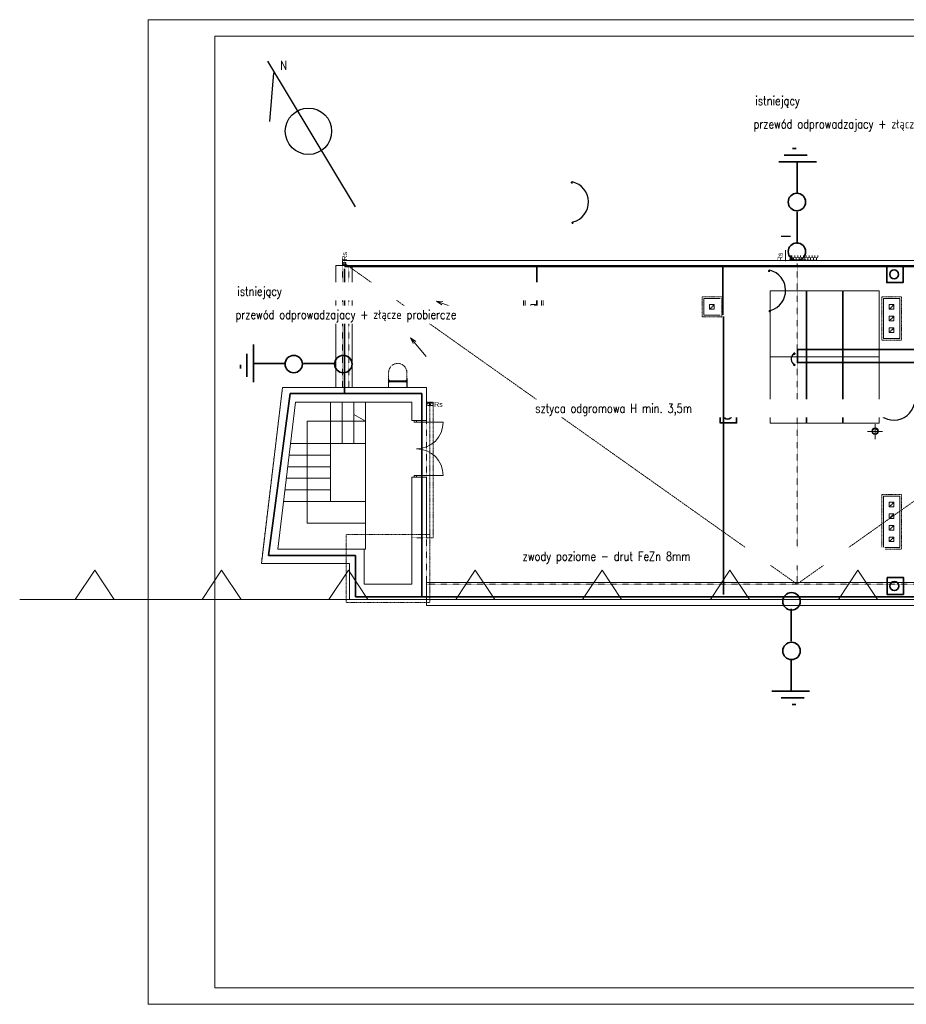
# Model space of a CAD drawing. Header units: centimetres. Extents: x 42630 to 130002, y 15 to 29179.
# Tile 128 of 165: x 77814 to 80488, y 2843 to 5813. Entities that reach past the tile are written whole.
import ezdxf

# ---------------------------------------------------------------- set-up
doc = ezdxf.new("R2010")
doc.units = ezdxf.units.CM
doc.header["$LTSCALE"] = 0.01
for name, pattern in [('Krawędzie ukryte', [391.222223, 282.222223, -109]), ('PRZERYWANA', [0.282222, 0.141111, -0.141111]), ('Przerywana 2', [135, 75, -60]), ('PRZERYWANA_2', [70, 40, -30])]:
    doc.linetypes.add(name, pattern=pattern)
doc.layers.get('0').update_dxf_attribs({"color": 253})
for name, color, linetype, lineweight in [('0 RAMKI I TABELKI_Nr_Pióra__1', 253, 'Continuous', 13), ('1ESTAWIENIE STOLARKI_Pen_No__1_Nr_Pióra__7_Nr_Pióra__1', 7, 'Continuous', 13), ('1SUFIT PODWIESZONY_Nr_Pióra__1', 7, 'Continuous', 13), ('2D - Ogólne_Nr_Pióra__1', 7, 'Continuous', 13), ('E0odgrom', 6, 'Continuous', 35), ('IS went opis', 7, 'Continuous', 20), ('panale', 210, 'Continuous', 35), ('Pprzeowdy', 5, 'Continuous', 35), ('uziem', 82, 'Continuous', 30), ('Wyłaz_Nr_Pióra__1', 7, 'Continuous', 13)]:
    doc.layers.add(name, color=color, linetype=linetype, lineweight=lineweight)
for name, color, linetype, lineweight, true_color in [('2D - Ogólne_Nr_Pióra__108', 7, 'Continuous', 13, 0xfd8379), ('2D - Ogólne_Nr_Pióra__2', 7, 'Continuous', 15, 0x7f7f7f), ('2D - Ogólne_Nr_Pióra__68', 7, 'Continuous', 35, 0xfd4435), ('Opisy - Etykiety_Nr_Pióra__88', 7, 'Continuous', 20, 0xfd4435)]:
    doc.layers.add(name, color=color, linetype=linetype, lineweight=lineweight, true_color=true_color)
doc.styles.add('GENERATED_STYLE_2', font='arial.ttf')
doc.styles.add('p', font='simplex.shx', dxfattribs={"width": 0.8, "height": 100})

msp = doc.modelspace()

# ---------------------------------------------------------------- hatches: boundary and pattern name
at = {"layer": 'uziem'}
for points in [[(79481.184, 5322.102, 1), (79478.162, 5322.102, 1)], [(79482.953, 5200.664, 1), (79479.931, 5200.664, 1)], [(80076.148, 5055.528, 1), (80073.126, 5055.528, 1)], [(80077.916, 4934.089, 1), (80074.895, 4934.089, 1)], [(80152.027, 4805.815, 1), (80149.005, 4805.815, 1)], [(80152.027, 4771.72, 1), (80149.005, 4771.72, 1)], [(80390.368, 4653.059, 1), (80387.346, 4653.059, 1)]]:
    msp.add_hatch(color=256, dxfattribs=at).paths.add_polyline_path(points)

# ---------------------------------------------------------------- linework, layer by layer
for p, q in [((78561.407, 5688.165), (78825.351, 5248.259)), ((78579.003, 5652.973), (78567.272, 5506.337))]:
    msp.add_line(p, q)
msp.add_circle((78684.86, 5476.638), 69.985)
at = {"layer": '0 RAMKI I TABELKI_Nr_Pióra__1', "linetype": 'Continuous'}
for p, q in [((78201.274, 2843.233), (78201.274, 5813.233)), ((78201.274, 5813.233), (84680.207, 5813.233)), ((78966.448, 5813.233), (85445.382, 5813.233)), ((78402.818, 2893.233), (78402.818, 5763.233)), ((78402.818, 5763.233), (84630.207, 5763.233)), ((79167.992, 5763.233), (85395.382, 5763.233)), ((84630.207, 2893.233), (78402.818, 2893.233)), ((85395.382, 2893.233), (79167.992, 2893.233)), ((84680.207, 2843.233), (78201.274, 2843.233)), ((85445.382, 2843.233), (78966.448, 2843.233))]:
    msp.add_line(p, q, dxfattribs=at)
at = {"layer": '1SUFIT PODWIESZONY_Nr_Pióra__1', "color": 252, "linetype": 'Continuous'}
for p, q in [((80077.974, 4995.78), (80185.974, 4995.78)), ((80077.974, 4795.78), (80077.974, 4995.78)), ((80185.974, 4995.78), (80185.974, 4795.78)), ((80187.974, 4995.78), (80295.974, 4995.78)), ((80187.974, 4795.78), (80187.974, 4995.78)), ((80295.974, 4995.78), (80295.974, 4795.78)), ((80297.974, 4995.78), (80405.974, 4995.78)), ((80297.974, 4795.78), (80297.974, 4995.78)), ((80405.974, 4995.78), (80405.974, 4795.78)), ((80185.974, 4795.78), (80077.974, 4795.78)), ((80077.974, 4795.78), (80185.974, 4795.78)), ((80077.974, 4595.78), (80077.974, 4795.78)), ((80185.974, 4795.78), (80185.974, 4595.78)), ((80187.974, 4595.78), (80187.974, 4795.78)), ((80187.974, 4795.78), (80295.974, 4795.78)), ((80295.974, 4795.78), (80295.974, 4595.78)), ((80295.974, 4795.78), (80403.974, 4795.78)), ((80297.974, 4595.78), (80297.974, 4795.78)), ((80405.974, 4795.78), (80405.974, 4595.78)), ((80185.974, 4595.78), (80077.974, 4595.78)), ((80295.974, 4595.78), (80187.974, 4595.78)), ((80405.974, 4595.78), (80297.974, 4595.78))]:
    msp.add_line(p, q, dxfattribs=at)
at = {"layer": '2D - Ogólne_Nr_Pióra__1', "color": 252, "linetype": 'Continuous'}
for p, q in [((80123.764, 5117.608), (80123.764, 5085.108)), ((83106.085, 5086.78), (78787.085, 5086.78)), ((78787.085, 5086.78), (78787.085, 5071.78)), ((80185.764, 5088.608), (80135.764, 5088.608)), ((78767.085, 5071.78), (78767.085, 4703.78)), ((78767.085, 5071.78), (78817.085, 5071.78)), ((83121.085, 5071.78), (78787.085, 5071.78)), ((78787.085, 5071.78), (83111.085, 5071.78)), ((78817.085, 5071.78), (78817.085, 4703.78)), ((79139.939, 4939.072), (79071.057, 4964.583)), ((79071.057, 4964.583), (79090.292, 4962.791)), ((79071.057, 4964.583), (79086.819, 4953.414)), ((79338.085, 4971.78), (79388.085, 4971.78)), ((79338.085, 4921.78), (79338.085, 4971.78)), ((79388.085, 4971.78), (79388.085, 4921.78)), ((79877.085, 4971.78), (79927.085, 4971.78)), ((79877.085, 4921.78), (79877.085, 4971.78)), ((80419.085, 4971.78), (80469.085, 4971.78)), ((80419.085, 4851.78), (80419.085, 4971.78)), ((80469.085, 4971.78), (80469.085, 4851.78)), ((79356.085, 4953.78), (79370.085, 4953.78)), ((79356.085, 4939.78), (79356.085, 4953.78)), ((79370.085, 4939.78), (79356.085, 4939.78)), ((79370.085, 4953.78), (79370.085, 4939.78)), ((79895.085, 4953.78), (79909.085, 4953.78)), ((79895.085, 4939.78), (79895.085, 4953.78)), ((79909.085, 4939.78), (79895.085, 4939.78)), ((79909.085, 4953.78), (79909.085, 4939.78)), ((80437.085, 4953.78), (80451.085, 4953.78)), ((80437.085, 4939.78), (80437.085, 4953.78)), ((80451.085, 4939.78), (80437.085, 4939.78)), ((80451.085, 4953.78), (80451.085, 4939.78)), ((79388.085, 4921.78), (79338.085, 4921.78)), ((79927.085, 4921.78), (79877.085, 4921.78)), ((80437.085, 4918.78), (80451.085, 4918.78)), ((80437.085, 4904.78), (80437.085, 4918.78)), ((80451.085, 4904.78), (80437.085, 4904.78)), ((80451.085, 4918.78), (80451.085, 4904.78)), ((80437.085, 4883.78), (80451.085, 4883.78)), ((80437.085, 4869.78), (80437.085, 4883.78)), ((80451.085, 4883.78), (80451.085, 4869.78)), ((79039.571, 4797.436), (78992.673, 4853.97)), ((78992.673, 4853.97), (79008.435, 4842.801)), ((78992.673, 4853.97), (79000.738, 4836.416)), ((80469.085, 4851.78), (80419.085, 4851.78)), ((80451.085, 4869.78), (80437.085, 4869.78)), ((78606.602, 4703.78), (78542.799, 4172.616)), ((78606.602, 4703.78), (78542.799, 4172.616)), ((78787.085, 4703.78), (78606.602, 4703.78)), ((79041.085, 4703.78), (78606.602, 4703.78)), ((78787.085, 4703.78), (79041.085, 4703.78)), ((79041.085, 4603.758), (79041.085, 4703.78)), ((78592.301, 4215.78), (78645.633, 4659.78)), ((78645.633, 4659.78), (78997.085, 4659.78)), ((78856.633, 4659.78), (78856.633, 4215.78)), ((78997.085, 4659.78), (78997.085, 4603.758)), ((79927.085, 4645.242), (79927.085, 4595.242)), ((78997.085, 4603.758), (79041.085, 4603.758)), ((79011.085, 4603.758), (79004.085, 4603.758)), ((79004.085, 4603.758), (79004.085, 4598.758)), ((79011.085, 4598.758), (79011.085, 4603.758)), ((79004.085, 4598.758), (79011.085, 4598.758)), ((79091.085, 4598.758), (79011.085, 4598.758)), ((80394.085, 4547.934), (80394.085, 4593.503)), ((80371.3, 4570.718), (80416.87, 4570.718)), ((79041.085, 4433.758), (78997.085, 4433.758)), ((78997.085, 4433.758), (78997.085, 4110.78)), ((79004.085, 4433.758), (79004.085, 4438.758)), ((79004.085, 4438.758), (79011.085, 4438.758)), ((79011.085, 4433.758), (79004.085, 4433.758)), ((79091.085, 4438.758), (79011.085, 4438.758)), ((79011.085, 4438.758), (79011.085, 4433.758)), ((79041.085, 4250.78), (79041.085, 4433.758)), ((80419.085, 4375.78), (80469.085, 4375.78)), ((80419.085, 4220.78), (80419.085, 4375.78)), ((80469.085, 4375.78), (80469.085, 4220.78)), ((80437.085, 4357.78), (80451.085, 4357.78)), ((80437.085, 4343.78), (80437.085, 4357.78)), ((80451.085, 4343.78), (80437.085, 4343.78)), ((80451.085, 4357.78), (80451.085, 4343.78)), ((80437.085, 4322.78), (80451.085, 4322.78)), ((80437.085, 4308.78), (80437.085, 4322.78)), ((80451.085, 4308.78), (80437.085, 4308.78)), ((80451.085, 4322.78), (80451.085, 4308.78)), ((80437.085, 4287.78), (80451.085, 4287.78)), ((80437.085, 4273.78), (80437.085, 4287.78)), ((80451.085, 4287.78), (80451.085, 4273.78)), ((80451.085, 4273.78), (80437.085, 4273.78)), ((80437.085, 4252.78), (80451.085, 4252.78)), ((80437.085, 4238.78), (80437.085, 4252.78)), ((80451.085, 4252.78), (80451.085, 4238.78)), ((80469.085, 4220.78), (80419.085, 4220.78)), ((80451.085, 4238.78), (80437.085, 4238.78)), ((78798.943, 4215.78), (78592.301, 4215.78)), ((78852.943, 4215.78), (78798.943, 4215.78)), ((78852.943, 4215.78), (78856.633, 4215.78)), ((78852.943, 4110.78), (78852.943, 4215.78)), ((78542.799, 4172.616), (78808.943, 4172.616)), ((78542.799, 4172.616), (78798.943, 4172.616)), ((78808.943, 4064.78), (78808.943, 4172.616)), ((78808.943, 4064.78), (78808.943, 4172.616)), ((78040.074, 4153.183), (77981.146, 4064.28)), ((78099.002, 4064.28), (78040.074, 4153.183)), ((78422.719, 4153.183), (78363.791, 4064.28)), ((78481.647, 4064.28), (78422.719, 4153.183)), ((78805.364, 4153.183), (78746.436, 4064.28)), ((78864.293, 4064.28), (78805.364, 4153.183)), ((79188.01, 4153.183), (79129.081, 4064.28)), ((79246.938, 4064.28), (79188.01, 4153.183)), ((79570.655, 4153.183), (79511.726, 4064.28)), ((79629.583, 4064.28), (79570.655, 4153.183)), ((79956.439, 4153.183), (79897.511, 4064.28)), ((80015.367, 4064.28), (79956.439, 4153.183)), ((80342.223, 4153.183), (80283.295, 4064.28)), ((80401.151, 4064.28), (80342.223, 4153.183)), ((78997.085, 4110.78), (78852.943, 4110.78)), ((79041.085, 4115.78), (79041.085, 4045.78)), ((83118.085, 4115.78), (79041.085, 4115.78)), ((84708.085, 4064.28), (77813.802, 4064.28)), ((77981.146, 4064.28), (78099.002, 4064.28)), ((78363.791, 4064.28), (78481.647, 4064.28)), ((78746.436, 4064.28), (78864.293, 4064.28)), ((78808.943, 4064.78), (79041.085, 4064.78)), ((79041.085, 4045.78), (84708.085, 4045.78)), ((79129.081, 4064.28), (79246.938, 4064.28)), ((79511.726, 4064.28), (79629.583, 4064.28)), ((79897.511, 4064.28), (80015.367, 4064.28)), ((80283.295, 4064.28), (80401.151, 4064.28))]:
    msp.add_line(p, q, dxfattribs=at)
at = {"layer": '2D - Ogólne_Nr_Pióra__1', "color": 252, "linetype": 'PRZERYWANA'}
for p, q in [((78787.085, 5071.78), (78787.085, 4703.78)), ((80158.676, 4110.78), (78794.079, 5077.78)), ((78807.085, 5071.78), (78807.085, 4703.78)), ((80158.676, 5077.78), (80158.676, 4110.78)), ((80158.676, 4110.78), (81523.273, 5077.78)), ((78606.602, 4703.78), (78542.799, 4172.616)), ((78787.085, 4703.78), (78606.602, 4703.78)), ((78787.085, 4703.78), (79041.085, 4703.78)), ((79041.085, 4703.78), (79041.085, 4064.78)), ((78997.085, 4250.78), (79041.085, 4250.78)), ((78542.799, 4172.616), (78808.943, 4172.616)), ((79041.085, 4110.78), (84657.085, 4110.78)), ((78808.943, 4064.78), (79041.085, 4064.78)), ((79041.085, 4064.78), (84696.085, 4064.78))]:
    msp.add_line(p, q, dxfattribs=at)
at = {"layer": '2D - Ogólne_Nr_Pióra__1', "color": 252, "linetype": 'Przerywana 2'}
for p, q in [((79333.085, 4976.78), (79393.085, 4976.78)), ((79333.085, 4916.78), (79333.085, 4976.78)), ((79393.085, 4976.78), (79393.085, 4916.78)), ((79872.085, 4976.78), (79932.085, 4976.78)), ((79872.085, 4916.78), (79872.085, 4976.78)), ((79932.085, 4974.644), (79932.085, 4914.644)), ((80414.085, 4976.78), (80474.085, 4976.78)), ((80414.085, 4846.78), (80414.085, 4976.78)), ((80474.085, 4976.78), (80474.085, 4846.78)), ((79393.085, 4916.78), (79333.085, 4916.78)), ((79932.085, 4916.78), (79872.085, 4916.78)), ((80474.085, 4846.78), (80414.085, 4846.78)), ((78926.622, 4748.821), (78926.622, 4722.684)), ((78981.694, 4748.821), (78981.694, 4719.784)), ((79041.085, 4659.78), (79061.085, 4659.78)), ((79057.085, 4657.027), (79046.183, 4657.027)), ((79057.085, 4649.027), (79046.183, 4649.027)), ((79051.085, 4659.78), (79051.085, 4250.78)), ((79061.085, 4659.78), (79061.085, 4250.78)), ((80414.085, 4380.78), (80474.085, 4380.78)), ((80414.085, 4215.78), (80414.085, 4380.78)), ((80474.085, 4380.78), (80474.085, 4215.78)), ((79051.085, 4260.78), (78798.943, 4260.78)), ((78798.943, 4260.78), (78798.943, 4054.78)), ((79061.085, 4250.78), (79041.085, 4250.78)), ((79051.085, 4054.78), (79051.085, 4260.78)), ((80474.085, 4215.78), (80414.085, 4215.78)), ((78798.943, 4054.78), (79051.085, 4054.78))]:
    msp.add_line(p, q, dxfattribs=at)
at = {"layer": '2D - Ogólne_Nr_Pióra__1', "color": 252, "linetype": 'Krawędzie ukryte'}
for p, q in [((79356.085, 4939.78), (79370.085, 4953.78)), ((79895.085, 4939.78), (79909.085, 4953.78)), ((80437.085, 4939.78), (80451.085, 4953.78)), ((80437.085, 4904.78), (80451.085, 4918.78)), ((80437.085, 4869.78), (80451.085, 4883.78)), ((80437.085, 4343.78), (80451.085, 4357.78)), ((80437.085, 4308.78), (80451.085, 4322.78)), ((80437.085, 4273.78), (80451.085, 4287.78)), ((80437.085, 4238.78), (80451.085, 4252.78))]:
    msp.add_line(p, q, dxfattribs=at)
at = {"layer": '2D - Ogólne_Nr_Pióra__1', "color": 252, "linetype": 'Przerywana 2'}
msp.add_circle((78794.079, 5077.78), 4, dxfattribs=at)
at = {"layer": '2D - Ogólne_Nr_Pióra__1', "color": 252, "linetype": 'Continuous'}
for centre, radius in [((79046.183, 4653.027), 4), ((80394.085, 4571.78), 10), ((80394.085, 4571.78), 7.503)]:
    msp.add_circle(centre, radius, dxfattribs=at)
at = {"layer": '2D - Ogólne_Nr_Pióra__1', "color": 252, "linetype": 'PRZERYWANA_2'}
msp.add_circle((79057.085, 4653.027), 4, dxfattribs=at)
at = {"layer": '2D - Ogólne_Nr_Pióra__1', "color": 252, "linetype": 'Przerywana 2'}
msp.add_arc((78954.158, 4748.821), 27.536, 0, 180, dxfattribs=at)
at = {"layer": '2D - Ogólne_Nr_Pióra__1', "color": 252, "linetype": 'Continuous'}
for centre, start, end in [((79011.085, 4598.758), 270, 0), ((79011.085, 4438.758), 0, 90)]:
    msp.add_arc(centre, 80, start, end, dxfattribs=at)
at = {"layer": '2D - Ogólne_Nr_Pióra__108', "color": 252, "linetype": 'Continuous'}
for p, q in [((80138.995, 5094.681), (80138.764, 5094.814)), ((80138.995, 5089.681), (80138.764, 5089.547)), ((80143.325, 5097.181), (80138.995, 5094.681)), ((80138.995, 5089.681), (80138.995, 5094.681)), ((80140.852, 5088.608), (80138.995, 5089.681)), ((80143.325, 5097.181), (80143.325, 5102.108)), ((80147.655, 5094.681), (80143.325, 5097.181)), ((80147.655, 5089.681), (80145.797, 5088.608)), ((80151.985, 5097.181), (80147.655, 5094.681)), ((80147.655, 5089.681), (80147.655, 5094.681)), ((80149.513, 5088.608), (80147.655, 5089.681)), ((80151.985, 5097.181), (80151.985, 5102.108)), ((80156.315, 5094.681), (80151.985, 5097.181)), ((80156.315, 5089.681), (80154.457, 5088.608)), ((80160.645, 5097.181), (80156.315, 5094.681)), ((80156.315, 5089.681), (80156.315, 5094.681)), ((80158.173, 5088.608), (80156.315, 5089.681)), ((80160.645, 5097.181), (80160.645, 5102.108)), ((80164.975, 5094.681), (80160.645, 5097.181)), ((80164.975, 5089.681), (80163.118, 5088.608)), ((80169.305, 5097.181), (80164.975, 5094.681)), ((80164.975, 5089.681), (80164.975, 5094.681)), ((80166.833, 5088.608), (80164.975, 5089.681)), ((80169.305, 5097.181), (80169.305, 5102.108)), ((80173.636, 5094.681), (80169.305, 5097.181)), ((80173.636, 5089.681), (80171.778, 5088.608)), ((80177.966, 5097.181), (80173.636, 5094.681)), ((80173.636, 5089.681), (80173.636, 5094.681)), ((80175.493, 5088.608), (80173.636, 5089.681)), ((80177.966, 5097.181), (80177.966, 5102.108)), ((80182.296, 5094.681), (80177.966, 5097.181)), ((80182.296, 5089.681), (80180.438, 5088.608)), ((80186.626, 5097.181), (80182.296, 5094.681)), ((80182.296, 5089.681), (80182.296, 5094.681)), ((80184.154, 5088.608), (80182.296, 5089.681)), ((80186.626, 5097.181), (80186.626, 5102.108)), ((80190.956, 5094.681), (80186.626, 5097.181)), ((80190.956, 5089.681), (80189.098, 5088.608)), ((80195.286, 5097.181), (80190.956, 5094.681)), ((80190.956, 5089.681), (80190.956, 5094.681)), ((80192.814, 5088.608), (80190.956, 5089.681)), ((80195.286, 5097.181), (80195.286, 5102.108)), ((80199.616, 5094.681), (80195.286, 5097.181)), ((80199.616, 5089.681), (80197.759, 5088.608)), ((80203.946, 5097.181), (80199.616, 5094.681)), ((80199.616, 5089.681), (80199.616, 5094.681)), ((80201.474, 5088.608), (80199.616, 5089.681)), ((80203.946, 5097.181), (80203.946, 5102.108)), ((80208.277, 5094.681), (80203.946, 5097.181)), ((80208.277, 5089.681), (80206.419, 5088.608)), ((80212.607, 5097.181), (80208.277, 5094.681)), ((80208.277, 5089.681), (80208.277, 5094.681)), ((80210.134, 5088.608), (80208.277, 5089.681)), ((80212.607, 5097.181), (80212.607, 5102.108)), ((80216.937, 5094.681), (80212.607, 5097.181)), ((80216.937, 5089.681), (80215.079, 5088.608)), ((80221.267, 5097.181), (80216.937, 5094.681)), ((80216.937, 5089.681), (80216.937, 5094.681)), ((80218.795, 5088.608), (80216.937, 5089.681)), ((80221.267, 5097.181), (80221.267, 5102.108))]:
    msp.add_line(p, q, dxfattribs=at)
at = {"layer": '2D - Ogólne_Nr_Pióra__2', "color": 252, "linetype": 'Continuous'}
for p, q in [((78751.633, 4360.075), (78751.633, 4659.78)), ((78786.633, 4534.903), (78786.633, 4659.78)), ((78821.633, 4534.903), (78821.633, 4659.78)), ((78856.633, 4534.903), (78856.633, 4659.78)), ((78856.633, 4602.628), (78821.633, 4622.835)), ((78680.633, 4534.903), (78680.633, 4602.628)), ((78680.633, 4602.628), (78856.633, 4602.628)), ((78630.633, 4534.903), (78751.633, 4534.903)), ((78680.633, 4294.148), (78680.633, 4534.903)), ((78751.633, 4534.903), (78856.633, 4534.903)), ((78626.429, 4499.903), (78751.633, 4499.903)), ((78622.225, 4464.903), (78751.633, 4464.903)), ((78618.021, 4429.903), (78751.633, 4429.903)), ((78613.816, 4394.903), (78751.633, 4394.903)), ((78609.633, 4360.075), (78751.633, 4360.075)), ((78751.763, 4359.903), (78856.633, 4359.903)), ((78856.633, 4294.148), (78680.633, 4294.148))]:
    msp.add_line(p, q, dxfattribs=at)
at = {"layer": '2D - Ogólne_Nr_Pióra__68', "color": 252, "linetype": 'Continuous'}
msp.add_line((80138.764, 5102.108), (80138.764, 5088.608), dxfattribs=at)
at = {"layer": 'E0odgrom'}
for p, q in [((80144.721, 5424.384), (80156.229, 5424.384)), ((80159.518, 5384.925), (80103.618, 5384.925)), ((80103.618, 5384.925), (80217.062, 5384.925)), ((80120.059, 5404.654), (80189.112, 5404.654)), ((80159.518, 5287.922), (80159.518, 5384.925)), ((80159.518, 5136.664), (80159.518, 5233.666)), ((78793.191, 5069.135), (83108.127, 5069.135)), ((78793.191, 4687.405), (78793.191, 5061.452)), ((79374.163, 4923.185), (79374.163, 5072.892)), ((79934.356, 4923.185), (79934.356, 5072.892)), ((78518.879, 4719.778), (78518.879, 4833.222)), ((78499.15, 4736.219), (78499.15, 4805.272)), ((78479.42, 4760.881), (78479.42, 4772.39)), ((78615.882, 4775.678), (78518.879, 4775.678)), ((78518.879, 4775.678), (78518.879, 4719.778)), ((78767.14, 4775.678), (78670.138, 4775.678)), ((78564.767, 4197.148), (78629.742, 4685.341)), ((78629.742, 4685.341), (79026.619, 4685.341)), ((79026.619, 4685.341), (79026.619, 4072.641)), ((78826.425, 4197.148), (78564.767, 4197.148)), ((78826.425, 4072.641), (78826.425, 4197.148)), ((83137.63, 4072.641), (78826.425, 4072.641)), ((80140.676, 4035.763), (80140.676, 3938.76)), ((80140.676, 3884.504), (80140.676, 3787.501)), ((80196.576, 3787.501), (80083.133, 3787.501)), ((80140.676, 3787.501), (80196.576, 3787.501)), ((80180.135, 3767.772), (80111.082, 3767.772)), ((80155.474, 3748.043), (80143.965, 3748.043))]:
    msp.add_line(p, q, dxfattribs=at)
for points in [[(80429.484, 5071.013), (80478.808, 5071.013), (80478.808, 5020.045), (80429.484, 5020.045)], [(79927.242, 4647.89), (79976.565, 4647.89), (79976.565, 4596.922), (79927.242, 4596.922)], [(80430.187, 4130.679), (80479.51, 4130.679), (80479.51, 4079.711), (80430.187, 4079.711)]]:
    msp.add_lwpolyline(points, close=True, dxfattribs=at)
for centre, radius in [((80158.202, 5263.26), 26.306), ((80158.202, 5113.646), 26.306), ((80451.474, 5045.118), 13.358), ((78640.544, 4774.363), 26.306), ((78790.158, 4774.363), 26.306), ((79949.232, 4621.995), 13.358), ((80452.177, 4104.784), 13.358), ((80141.992, 4058.78), 26.306), ((80141.992, 3909.166), 26.306)]:
    msp.add_circle(centre, radius, dxfattribs=at)
at = {"layer": 'Opisy - Etykiety_Nr_Pióra__88', "color": 252, "linetype": 'Continuous', "lineweight": -2}
msp.add_line((80138.764, 5159.027), (80110.618, 5159.027), dxfattribs=at)
at = {"layer": 'panale'}
for centre in [(79479.673, 5322.102), (79481.442, 5200.664), (80074.637, 5055.528), (80076.405, 4934.089), (80150.516, 4805.815), (80150.516, 4771.72), (80388.857, 4653.059)]:
    msp.add_circle(centre, 1.511, dxfattribs=at)
at = {"layer": 'Pprzeowdy'}
for p, q in [((80842.031, 4818.76), (80159.899, 4818.76)), ((80159.899, 4818.76), (80159.899, 4779.523)), ((80159.899, 4779.523), (80813.357, 4779.523))]:
    msp.add_line(p, q, dxfattribs=at)
at = {"layer": 'uziem'}
for centre, radius, start, end in [((79467.145, 5263.116), 62.283, 285.353317, 76.938209), ((80062.108, 4996.541), 62.283, 285.353317, 76.938209), ((80161.344, 4789.57), 20.739, 125.031364, 240.473607), ((80451.309, 4667.356), 62.283, 195.353317, 346.938209)]:
    msp.add_arc(centre, radius, start, end, dxfattribs=at)
at = {"layer": 'Wyłaz_Nr_Pióra__1', "color": 252, "linetype": 'Continuous'}
for p, q in [((78926.18, 4732.02), (78926.18, 4725.584)), ((78926.18, 4719.784), (78926.18, 4725.584)), ((78926.676, 4732.034), (78926.676, 4725.584)), ((78926.676, 4725.584), (78926.676, 4719.784)), ((78929.176, 4725.584), (78926.676, 4725.584)), ((78929.176, 4719.784), (78929.176, 4725.584)), ((78929.176, 4724.084), (78979.14, 4724.084)), ((78979.14, 4725.584), (78979.14, 4719.784)), ((78981.64, 4725.584), (78979.14, 4725.584)), ((78981.64, 4732.05), (78981.64, 4725.584)), ((78981.64, 4719.784), (78981.64, 4725.584)), ((78982.136, 4732.034), (78982.136, 4725.584)), ((78982.136, 4719.784), (78982.136, 4725.584)), ((78925.076, 4704.276), (78919.676, 4704.276)), ((78919.676, 4704.276), (78919.676, 4703.78)), ((78925.076, 4703.78), (78919.676, 4703.78)), ((78926.18, 4705.38), (78926.18, 4719.784)), ((78926.676, 4719.784), (78926.676, 4705.38)), ((78926.676, 4719.784), (78929.176, 4719.784)), ((78929.176, 4721.284), (78979.14, 4721.284)), ((78979.14, 4719.784), (78981.64, 4719.784)), ((78981.64, 4719.784), (78981.64, 4705.38)), ((78982.136, 4719.784), (78982.136, 4705.38)), ((78983.24, 4704.276), (78988.64, 4704.276)), ((78983.24, 4703.78), (78988.64, 4703.78)), ((78988.64, 4704.276), (78988.64, 4703.78))]:
    msp.add_line(p, q, dxfattribs=at)
for centre, radius, start, end in [((78925.076, 4705.38), 1.6, 270, 0), ((78925.076, 4705.38), 1.104, 270, 0), ((78983.24, 4705.38), 1.6, 180, 270), ((78983.24, 4705.38), 1.104, 180, 270)]:
    msp.add_arc(centre, radius, start, end, dxfattribs=at)

# ---------------------------------------------------------------- texts
at = {"layer": '1ESTAWIENIE STOLARKI_Pen_No__1_Nr_Pióra__7_Nr_Pióra__1', "color": 252, "linetype": 'Continuous', "style": 'GENERATED_STYLE_2'}
for p in [(78801.398, 5086.679), (80115.126, 5085.007)]:
    msp.add_text('Rs', height=15, rotation=90, dxfattribs=at).set_placement(p)
msp.add_text('Rs', height=15, dxfattribs=at).set_placement((79064.215, 4645.412))
at = {"layer": 'IS went opis', "color": 5, "linetype": 'Continuous', "char_height": 27, "width": 1079.48729, "attachment_point": 1, "style": 'p', "bg_fill": 2}
for s, insert in [('istniejący', (80033.011, 5582.268)), ('przewód odprowadzajacy + złącze probiercze', (80027.392, 5512.024)), ('istniejący', (78470.343, 5007.562))]:
    msp.add_mtext(s, dxfattribs=dict(at, insert=insert))

# ---------------------------------------------------------------- next in the draw order: texts
for s, insert in [('N', (78600.041, 5689.038)), ('przewód odprowadzajacy + złącze probiercze', (78464.723, 4937.319)), ('sztyca odgromowa H min. 3,5m', (79368.929, 4654.279)), ('\\pxt5;zwody poziome - drut FeZn 8mm', (79330.906, 4208.192))]:
    msp.add_mtext(s, dxfattribs=dict(at, insert=insert))

# ---------------------------------------------------------------- next in the draw order: linework, layer by layer
at = {"layer": 'E0odgrom'}
msp.add_line((79936.502, 4918.096), (79936.502, 4079.738), dxfattribs=at)

doc.saveas('drawing.dxf')
